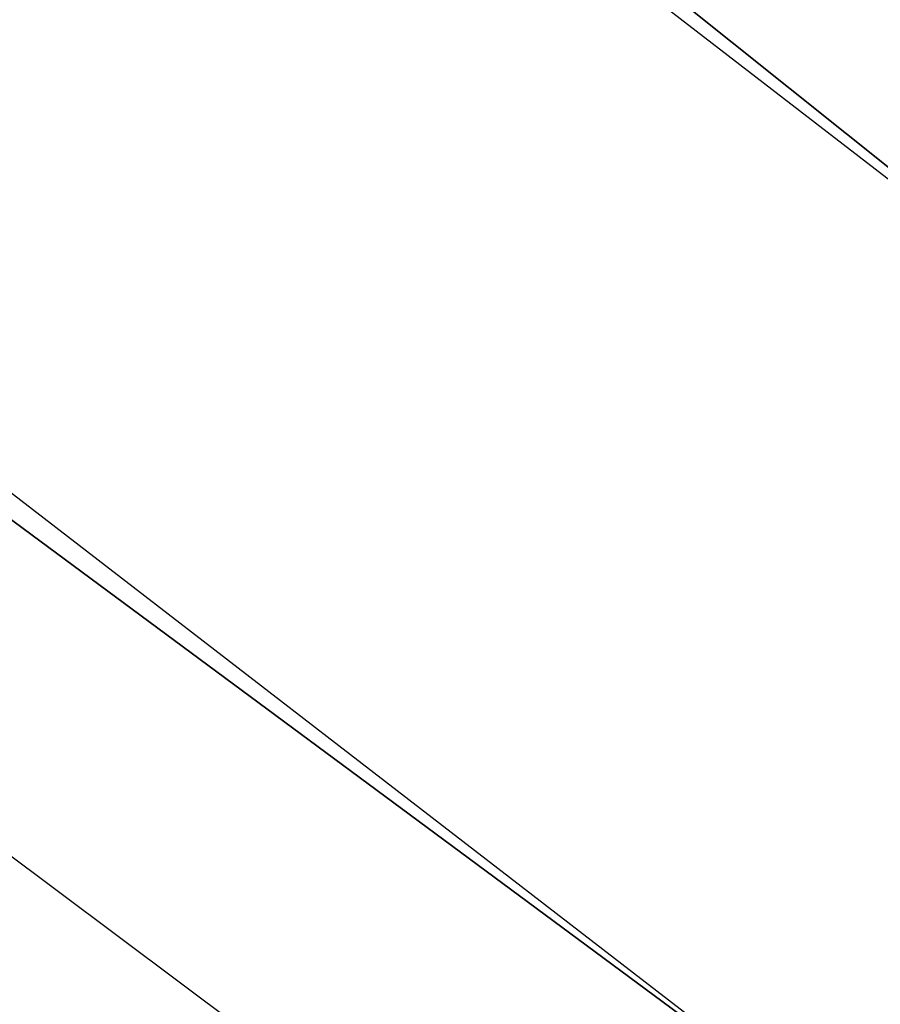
# Model space of a CAD drawing. Header units: millimetres. Extents: x -4 to 636, y -4 to 636.
# Tile 13 of 256: x 134.89 to 135.365, y 51.947 to 52.491. Entities that reach past the tile are written whole.
import ezdxf

# ---------------------------------------------------------------- set-up
doc = ezdxf.new("R2010")
doc.units = ezdxf.units.MM
doc.header["$LTSCALE"] = 25.4
doc.layers.get('0').update_dxf_attribs({"true_color": 0xff5454})

# ---------------------------------------------------------------- blocks, each defined once
blk = doc.blocks.new('AGNES-ROUND-LED-8210-8206-8188-8185.STL')
at = {"color": 7, "true_color": 0xffffff}
mesh = blk.add_polyface(dxfattribs=at)
corners = [(107.14479, 74.98492, -35.11248), (135.60052, 52.22425, -34.67894), (106.71988, 74.49455, -34.67894), (135.96677, 52.75986, -35.11248)]
mesh.append_faces([[corners[k] for k in face] for face in [(0, 1, 2), (1, 0, 3)]], dxfattribs={"vtx0": -1, "color": 7})
mesh = blk.add_polyface(dxfattribs=at)
corners = [(113.50919, 68.01812, -33.26472), (106.43597, 74.16691, -34.03009), (135.35582, 51.86638, -34.03009)]
mesh.append_faces([[corners[k] for k in face] for face in [(0, 1, 2)]], dxfattribs={"color": 7})
mesh = blk.add_polyface(dxfattribs=at)
corners = [(113.50919, 68.01812, -33.26472), (135.35582, 51.86638, -34.03009), (135.26988, 51.74071, -33.26472)]
mesh.append_faces([[corners[k] for k in face] for face in [(0, 1, 2)]], dxfattribs={"color": 7})
mesh = blk.add_polyface(dxfattribs=at)
corners = [(183.51122, 36.9057, 1.83585), (134.95804, 53.76405, -10.80038), (179.34932, 28.1347, -10.80038), (140.47299, 61.75384, 1.83585)]
mesh.append_faces([[corners[k] for k in face] for face in [(0, 1, 2), (1, 0, 3)]], dxfattribs={"vtx0": -1, "color": 7})
mesh = blk.add_polyface(dxfattribs=at)
corners = [(166.62921, 33.00783, -34.03009), (135.60052, 52.22425, -34.67894), (166.83154, 33.39127, -34.67894), (135.35582, 51.86638, -34.03009)]
mesh.append_faces([[corners[k] for k in face] for face in [(0, 1, 2), (1, 0, 3)]], dxfattribs={"vtx0": -1, "color": 7})

msp = doc.modelspace()

# ---------------------------------------------------------------- block references
at = {"color": 0}
msp.add_blockref('AGNES-ROUND-LED-8210-8206-8188-8185.STL', (0, 0), dxfattribs=at)

doc.saveas('drawing.dxf')
